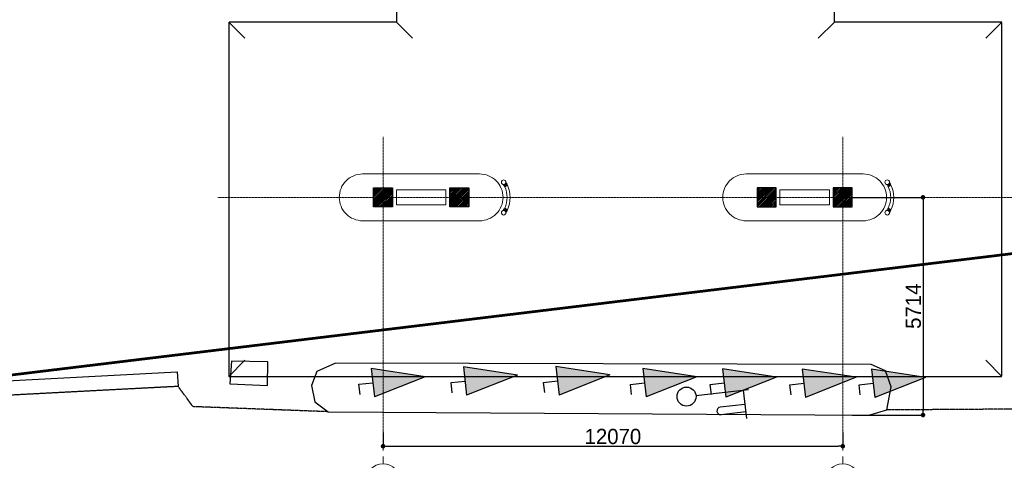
# Model space of a CAD drawing. Header units: feet. Extents: x 1702076 to 1880744, y 4858210 to 4922488.
# Tile 3 of 27: x 1722673 to 1748523, y 4876422 to 4887988. Entities that reach past the tile are written whole.
import ezdxf

# ---------------------------------------------------------------- set-up
doc = ezdxf.new("R2010")
doc.units = ezdxf.units.FT
doc.header["$MEASUREMENT"] = 0
doc.header["$PDMODE"] = 98
doc.header["$PDSIZE"] = 0.3
for name, pattern in [('CENTER2', [1.125, 0.75, -0.125, 0.125, -0.125]), ('DASHED2', [0.375, 0.25, -0.125]), ('HIDDEN-2-1', [3, 2, -1])]:
    doc.linetypes.add(name, pattern=pattern)
for name, color, linetype in [('0001-KOOR', 7, 'Continuous'), ('001-KOOR', 7, 'Continuous'), ('002-BORDUR', 251, 'Continuous'), ('002-SHT', 7, 'HIDDEN-2-1'), ('004-BLANK', 7, 'Continuous'), ('CARCEREBI', 7, 'Continuous'), ('kiparis', 7, 'Continuous'), ('s_sf', 7, 'Continuous'), ('s_tk', 7, 'Continuous'), ('ZOMEBI', 20, 'Continuous')]:
    doc.layers.add(name, color=color, linetype=linetype)
doc.layers.add('001-KR_LINE', color=1, linetype='Continuous', lineweight=60)
doc.layers.add('vid vne razreza', color=7, linetype='Continuous', lineweight=9)
doc.dimstyles.new('ZO M100 Ark', dxfattribs={"dimscale": 8, "dimtxt": 8, "dimasz": 3, "dimexe": 0.5, "dimexo": 0, "dimgap": 2, "dimtad": 1, "dimtoh": 1, "dimdec": 0, "dimlfac": 10, "dimzin": 9, "dimtxsty": 'Standard', "dimblk": 'OBLIQUE', "dimcen": 2.5085, "dimdle": 0.5, "dimclrd": 20, "dimclre": 20, "dimclrt": 20, "dimadec": 0, "dimazin": 0, "dimtfac": 1, "dimtdec": 0, "dimtofl": 0, "dimtmove": 0, "dimatfit": 3, "dimfxl": 1, "dimarcsym": 0})
pattern_1 = [(45, (1733215.84, 4883321.78), (-22.45064, 22.45064), [])]

# ---------------------------------------------------------------- blocks, each defined once
blk = doc.blocks.new('003_kiparis')
at = {"layer": 'kiparis'}
blk.add_hatch(color=96, dxfattribs=at).paths.add_polyline_path([(-0.00075, 0.000735), (0.00075, 0.000735), (0, 0.0035)])
at = {"layer": 'kiparis', "color": 96, "flags": 128}
for points in [[(0, 0.0035), (-0.00075, 0.000735)], [(0, 0.0035), (0.00075, 0.000735)], [(-0.00075, 0.000735), (0.00075, 0.000735)], [(0.000532, 0), (0, 0), (0, 0.000735)]]:
    blk.add_lwpolyline(points, dxfattribs=at)
blk = doc.blocks.new('002_fonarel1')
at = {"layer": '004-BLANK', "flags": 128}
for points in [[(0, 0.0005), (0, 0.003275)], [(0, 0.003), (0.0015, 0.003)], [(0.00075, 0.003), (0.00075, 0.0017)], [(0.00115, 0.003), (0.00115, 0.0017)]]:
    blk.add_lwpolyline(points, dxfattribs=at)
at = {"layer": '004-BLANK'}
blk.add_circle((0, 0), 0.0005, dxfattribs=at)
blk.add_arc((0.00095, 0.0017), 0.0002, 180, 0, dxfattribs=at)
blk = doc.blocks.new('_Dot')
at = {"color": 0, "linetype": 'ByBlock', "lineweight": -2}
blk.add_line((-0.5, 0), (-1, 0), dxfattribs=at)
at = {"color": 0, "linetype": 'ByBlock', "lineweight": 40, "const_width": 0.5}
blk.add_lwpolyline([(-0.25, 0, 1), (0.25, 0, 1)], format="xyb", close=True, dxfattribs=at)
blk = doc.blocks.new('*D5535')
at = {"layer": 'Defpoints', "color": 0, "lineweight": 5, "transparency": 16777216}
for p in [(1732212, 4877153), (1744282, 4877153), (1744282, 4876792)]:
    blk.add_point(p, dxfattribs=at)
at = {"layer": 'ZOMEBI', "color": 5, "lineweight": -2, "transparency": 16777216}
for p, q in [((1732212, 4877153), (1732212, 4876742)), ((1744282, 4877153), (1744282, 4876742)), ((1732332, 4876792), (1744162, 4876792))]:
    blk.add_line(p, q, dxfattribs=at)
at = {"layer": 'ZOMEBI', "color": 5, "lineweight": -2, "transparency": 16777216, "xscale": 120, "yscale": 120, "zscale": 120, "rotation": 180}
blk.add_blockref('_Dot', (1732212, 4876792), dxfattribs=at)
at = {"layer": 'ZOMEBI', "color": 5, "lineweight": -2, "transparency": 16777216, "xscale": 120, "yscale": 120, "zscale": 120}
blk.add_blockref('_Dot', (1744282, 4876792), dxfattribs=at)
at = {"layer": 'ZOMEBI', "color": 5, "lineweight": 5, "transparency": 16777216, "insert": (1738247, 4877045), "char_height": 400, "attachment_point": 5}
blk.add_mtext('12070', dxfattribs=at)
blk = doc.blocks.new('GERZI')
at = {"layer": 'CARCEREBI', "color": 5, "lineweight": 5}
for points in [[(0, 5.8), (0, 3.55)], [(0, 2.85), (0, 2)], [(-2, 0), (-3, 0)], [(2, 0), (3, 0)], [(0, -2), (0, -3)]]:
    blk.add_lwpolyline(points, dxfattribs=at)
blk.add_circle((0, 0), 2, dxfattribs=at)
blk = doc.blocks.new('*D5536')
at = {"layer": 'Defpoints', "color": 0, "lineweight": 5, "transparency": 16777216}
for p in [(1744532, 4883324), (1744532, 4877610), (1746389, 4877610)]:
    blk.add_point(p, dxfattribs=at)
at = {"layer": 'ZOMEBI', "color": 5, "lineweight": -2, "transparency": 16777216}
for p, q in [((1744532, 4883324), (1746439, 4883324)), ((1746389, 4883204), (1746389, 4877730)), ((1744532, 4877610), (1746439, 4877610))]:
    blk.add_line(p, q, dxfattribs=at)
at = {"layer": 'ZOMEBI', "color": 5, "lineweight": -2, "transparency": 16777216, "xscale": 120, "yscale": 120, "zscale": 120}
for p, rotation in [((1746389, 4883324), 90), ((1746389, 4877610), 270)]:
    blk.add_blockref('_Dot', p, dxfattribs=dict(at, rotation=rotation))
at = {"layer": 'ZOMEBI', "color": 5, "lineweight": 5, "transparency": 16777216, "insert": (1746136, 4880467), "char_height": 400, "attachment_point": 5, "rotation": 90}
blk.add_mtext('5714', dxfattribs=at)

msp = doc.modelspace()

# ---------------------------------------------------------------- hatches: boundary and pattern name
at = {"layer": 'vid vne razreza', "lineweight": 9, "ltscale": 0.5}
h = msp.add_hatch(dxfattribs=at)
h.set_pattern_fill('ANSI31', color=256, scale=10)
h.set_pattern_definition(pattern_1)
h.paths.add_polyline_path([(1731962.2, 4883574.2), (1732462.2, 4883574.2), (1732462.2, 4883074.2), (1731962.2, 4883074.2)])
h.paths.add_polyline_path([(1733962.2, 4883574.2), (1734462.2, 4883574.2), (1734462.2, 4883074.2), (1733962.2, 4883074.2)])
h = msp.add_hatch(dxfattribs=at)
h.set_pattern_fill('ANSI31', color=256, scale=10)
h.set_pattern_definition(pattern_1)
h.paths.add_polyline_path([(1744532.2, 4883574.2), (1744032.2, 4883574.2), (1744032.2, 4883074.2), (1744532.2, 4883074.2)])
h.paths.add_polyline_path([(1742532.2, 4883574.2), (1742032.2, 4883574.2), (1742032.2, 4883074.2), (1742532.2, 4883074.2)])

# ---------------------------------------------------------------- linework, layer by layer
at = {"color": 5, "lineweight": 9}
for points in [[(1728162.2, 4887924.2), (1728585, 4887501.4)], [(1732562.2, 4887924.2), (1732985, 4887501.4)], [(1744062.2, 4887924.2), (1743639.3, 4887501.4)], [(1748462.2, 4887924.2), (1748039.3, 4887501.4)], [(1728162.2, 4878624.2), (1728585, 4879047.1)], [(1748462.2, 4878624.2), (1748039.3, 4879047.1)]]:
    msp.add_lwpolyline(points, dxfattribs=at)
at = {"color": 204, "linetype": 'CENTER2', "lineweight": 9, "ltscale": 10}
for points in [[(1732212.2, 4884913.1), (1732212.2, 4877152.7)], [(1744282.2, 4884913.1), (1744282.2, 4877152.7)], [(1727877.5, 4883324.2), (1749148.7, 4883324.2)]]:
    msp.add_lwpolyline(points, dxfattribs=at)
at = {"lineweight": 13, "ltscale": 0.5}
for points in [[(1735440.1, 4883717.2), (1735468.4, 4883667.6), (1735461.2, 4883640.7), (1735417.3, 4883615.8), (1735389.8, 4883623.1), (1735367.8, 4883662.4)], [(1745510.1, 4883717.2), (1745538.4, 4883667.6), (1745531.2, 4883640.7), (1745487.3, 4883615.8), (1745459.8, 4883623.1), (1745437.8, 4883662.4)], [(1735440.1, 4882924.9), (1735468.4, 4882974.5), (1735461.2, 4883001.4), (1735417.3, 4883026.3), (1735389.8, 4883019), (1735367.8, 4882979.7)], [(1745510.1, 4882924.9), (1745538.4, 4882974.5), (1745531.2, 4883001.4), (1745487.3, 4883026.3), (1745459.8, 4883019), (1745437.8, 4882979.7)]]:
    msp.add_lwpolyline(points, dxfattribs=at)
for points in [[(1735403.3, 4883619.5), (1735410.8, 4883606.3), (1735471.9, 4883641.1), (1735464.8, 4883654.2), (1735461.2, 4883640.7), (1735417.3, 4883615.8)], [(1745473.3, 4883619.5), (1745480.8, 4883606.3), (1745541.9, 4883641.1), (1745534.8, 4883654.2), (1745531.2, 4883640.7), (1745487.3, 4883615.8)], [(1735403.3, 4883022.6), (1735410.8, 4883035.8), (1735471.9, 4883001), (1735464.8, 4882987.9), (1735461.2, 4883001.4), (1735417.3, 4883026.3)], [(1745473.3, 4883022.6), (1745480.8, 4883035.8), (1745541.9, 4883001), (1745534.8, 4882987.9), (1745531.2, 4883001.4), (1745487.3, 4883026.3)]]:
    msp.add_lwpolyline(points, close=True, dxfattribs=at)
for points in [[(1735406.1, 4883603.6), (1735475.7, 4883643.3, -0.2302769), (1735475.7, 4882998.8), (1735406.1, 4883038.5, 0.2258982), (1735406.1, 4883603.6, 3.7186185)], [(1745476.1, 4883603.6), (1745545.7, 4883643.3, -0.2302769), (1745545.7, 4882998.8), (1745476.1, 4883038.5, 0.2258982), (1745476.1, 4883603.6, 3.7186185)]]:
    msp.add_lwpolyline(points, format="xyb", dxfattribs=at)
at = {"lineweight": 30, "ltscale": 0.5}
for points in [[(1731962.2, 4883574.2), (1732462.2, 4883574.2), (1732462.2, 4883074.2), (1731962.2, 4883074.2)], [(1733962.2, 4883574.2), (1734462.2, 4883574.2), (1734462.2, 4883074.2), (1733962.2, 4883074.2)], [(1742532.2, 4883574.2), (1742032.2, 4883574.2), (1742032.2, 4883074.2), (1742532.2, 4883074.2)], [(1744532.2, 4883574.2), (1744032.2, 4883574.2), (1744032.2, 4883074.2), (1744532.2, 4883074.2)]]:
    msp.add_lwpolyline(points, close=True, dxfattribs=at)
at = {"lineweight": 13, "ltscale": 0.5}
for centre, radius in [((1735380.2, 4883721), 60), ((1735427, 4883652.7), 14.8), ((1745450.2, 4883721), 60), ((1745497, 4883652.7), 14.8), ((1735380.2, 4882921), 60), ((1735427, 4882989.4), 15.8), ((1745450.2, 4882921), 60), ((1745497, 4882989.4), 15.8)]:
    msp.add_circle(centre, radius, dxfattribs=at)
at = {"layer": '0001-KOOR', "lineweight": 9}
for points in [[(1731677.2, 4882709.2), (1734747.2, 4882709.2, 0.4142136), (1735362.2, 4883324.2), (1735362.2, 4883324.2, 0.4142136), (1734747.2, 4883939.2), (1731677.2, 4883939.2, 0.4142136), (1731062.2, 4883324.2), (1731062.2, 4883324.2, 0.4142136)], [(1744817.2, 4882709.2), (1741747.2, 4882709.2, -0.4142136), (1741132.2, 4883324.2), (1741132.2, 4883324.2, -0.4142136), (1741747.2, 4883939.2), (1744817.2, 4883939.2, -0.4142136), (1745432.2, 4883324.2), (1745432.2, 4883324.2, -0.4142136)]]:
    msp.add_lwpolyline(points, format="xyb", close=True, dxfattribs=at)
for points in [[(1732562.2, 4883124.2), (1733862.2, 4883124.2), (1733862.2, 4883524.2), (1732562.2, 4883524.2)], [(1743932.2, 4883124.2), (1742632.2, 4883124.2), (1742632.2, 4883524.2), (1743932.2, 4883524.2)]]:
    msp.add_lwpolyline(points, close=True, dxfattribs=at)
at = {"layer": '001-KOOR', "color": 140}
for points in [[(1729188.6, 4879004.6), (1728237.1, 4879025.8), (1728192.4, 4878426.2), (1729181.9, 4878389.2)], [(1726810.5, 4878740.9), (1726834.6, 4878361.4), (1713440.5, 4877662.5), (1713403.7, 4878033.3)]]:
    msp.add_lwpolyline(points, close=True, dxfattribs=at)
at = {"layer": '001-KR_LINE'}
msp.add_lwpolyline([(1711260.3, 4884801.7), (1713594.2, 4887330.5), (1724947.4, 4898279.3), (1737896.4, 4899964.2), (1738171.2, 4899784.8), (1746015, 4894806.2), (1755677, 4888664.6), (1755743.8, 4885663), (1755905.9, 4882714.6), (1712015.3, 4877395.5), (1711803.6, 4879539.2), (1711619.8, 4881099.1)], close=True, dxfattribs=at)
at = {"layer": '002-BORDUR'}
msp.add_lwpolyline([(1730966.5, 4878970.3), (1730475.4, 4878750), (1730336.3, 4878388.8), (1730425.5, 4877959.9), (1730775.9, 4877696.6), (1744964.9, 4877607.8), (1745442, 4877743.2), (1745553, 4878349), (1745401.9, 4878774.7), (1745030, 4878932.3)], close=True, dxfattribs=at)
at = {"layer": '002-SHT', "color": 5, "linetype": 'DASHED2', "lineweight": 30}
msp.add_lwpolyline([(1732562.2, 4887924.2), (1728162.2, 4887924.2), (1728162.2, 4878624.2), (1748462.2, 4878624.2), (1748462.2, 4887924.2), (1744062.2, 4887924.2), (1744062.2, 4891824.2), (1732562.2, 4891824.2)], close=True, dxfattribs=at)
at = {"layer": '002-SHT', "ltscale": 0.3}
for points in [[(1760597.6, 4884807.2), (1758628.2, 4878321.6), (1752472.5, 4877789.4), (1745442, 4877743.2)], [(1730775.9, 4877696.6), (1727222.1, 4877829.8), (1726834.6, 4878361.4), (1713440.5, 4877662.5), (1712921.4, 4877661.7)]]:
    msp.add_lwpolyline(points, dxfattribs=at)

# ---------------------------------------------------------------- block references
at = {"color": 3, "lineweight": 5, "xscale": -226.7481600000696, "yscale": 226.7481600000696, "zscale": 226.7481600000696}
for p in [(1732212.2, 4875873), (1744282.2, 4875873)]:
    msp.add_blockref('GERZI', p, dxfattribs=at)
at = {"layer": 's_sf', "xscale": 500000.0000000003, "yscale": 500000.0000000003, "zscale": 1000, "rotation": 276.4406429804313}
msp.add_blockref('002_fonarel1', (1740180, 4878094.7), dxfattribs=at)
at = {"layer": 's_tk', "xscale": 500000.0000000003, "yscale": 500000.0000000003, "zscale": 1000, "rotation": 276.4406429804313}
for p in [(1731581.1, 4878417.6), (1733999.3, 4878461.2), (1736427.7, 4878466.2), (1738709.8, 4878415.4), (1740804.3, 4878410.8), (1742896.3, 4878403.5), (1744713, 4878402.3)]:
    msp.add_blockref('003_kiparis', p, dxfattribs=at)

# ---------------------------------------------------------------- dimensions: what is measured, and where the dimension line sits
at = {"layer": 'ZOMEBI', "color": 3, "lineweight": 5}
dim = msp.add_linear_dim(base=(1746388.7, 4877610.5), p1=(1744532.2, 4883324.2), p2=(1744532.2, 4877610.5), angle=90, dimstyle='ZO M100 Ark', override={"dimscale": 100, "dimtxt": 4, "dimasz": 1.2, "dimgap": 0.5, "dimlfac": 1, "dimblk1": 'Dot', "dimblk2": 'Dot', "dimsah": 1, "dimclrd": 5, "dimclre": 5, "dimclrt": 5, "dimfxl": 0.18, "dimarcsym": 1}, dxfattribs=at)
dim.commit()
dim.dimension.update_dxf_attribs({"geometry": '*D5536', "text_midpoint": (1746135.7, 4880467.4)})
dim = msp.add_linear_dim(base=(1744282.2, 4876792.4), p1=(1732212.2, 4877152.7), p2=(1744282.2, 4877152.7), dimstyle='ZO M100 Ark', override={"dimscale": 100, "dimtxt": 4, "dimasz": 1.2, "dimgap": 0.5, "dimlfac": 1, "dimblk1": 'Dot', "dimblk2": 'Dot', "dimsah": 1, "dimclrd": 5, "dimclre": 5, "dimclrt": 5, "dimfxl": 0.18, "dimarcsym": 1}, dxfattribs=at)
dim.commit()
dim.dimension.update_dxf_attribs({"geometry": '*D5535', "text_midpoint": (1738247.2, 4877045.5)})

doc.saveas('drawing.dxf')
